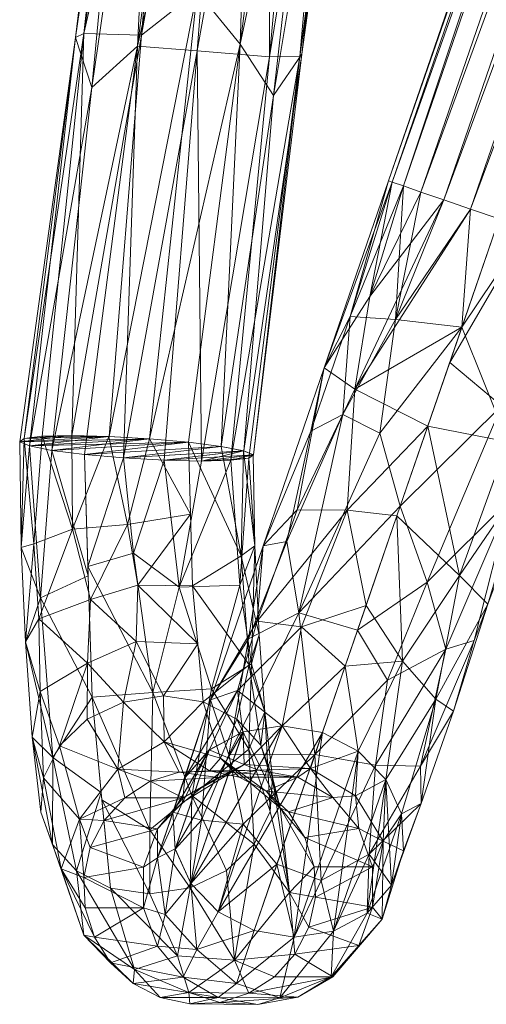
# Model space of a CAD drawing. Header units: millimetres. Extents: x -16752 to -16184, y 4980 to 5533.
# Tile 176 of 256: x -16752 to -16702, y 5088 to 5193. Entities that reach past the tile are written whole.
import ezdxf

# ---------------------------------------------------------------- set-up
doc = ezdxf.new("R2010")
doc.units = ezdxf.units.MM
doc.layers.add('I-FURN', color=30, linetype='Continuous', lineweight=9)

# ---------------------------------------------------------------- blocks, each defined once
blk = doc.blocks.new('2019_EN_Chair_Expormim_T011-U-Fontal - 0_58 x 0_56 x 0_82 m _ 22_75_ x 22_ x 32_25_-141629-_3D_')
at = {"layer": 'I-FURN', "lineweight": 18}
mesh = blk.add_polyface(dxfattribs=at)
corners = [(-190.72, 39.73, 460.94), (-193.78, 40.79, 460.51), (-196.63, 41.77, 459.26), (-199.08, 42.61, 457.28), (-200.95, 43.26, 454.69), (-202.14, 43.66, 451.67), (-202.54, 43.8, 448.44), (-202.14, 43.66, 445.2), (-200.95, 43.26, 442.19), (-199.08, 42.61, 439.6), (-196.63, 41.77, 437.61), (-193.78, 40.79, 436.36), (-190.72, 39.73, 435.94), (-232.69, -82.15, 435.94), (-235.75, -81.1, 436.36), (-238.6, -80.12, 437.61), (-241.05, -79.28, 439.6), (-242.92, -78.63, 442.19), (-244.1, -78.22, 445.2), (-244.51, -78.08, 448.44), (-244.1, -78.22, 451.67), (-242.92, -78.63, 454.69), (-241.05, -79.28, 457.28), (-238.6, -80.12, 459.26), (-235.75, -81.1, 460.51), (-232.69, -82.15, 460.94)]
mesh.append_faces([[corners[k] for k in face] for face in [(20, 5, 19)]], dxfattribs={"vtx0": -1, "vtx1": -1})
mesh.append_faces([[corners[k] for k in face] for face in [(15, 10, 11), (7, 18, 19), (1, 23, 24), (20, 4, 5), (19, 5, 6), (22, 2, 3), (24, 0, 1)]], dxfattribs={"vtx0": -1, "vtx2": -1})
mesh.append_faces([[corners[k] for k in face] for face in [(13, 14, 12)]], dxfattribs={"vtx1": -1})
mesh.append_faces([[corners[k] for k in face] for face in [(14, 15, 11), (17, 18, 7), (15, 16, 10), (11, 12, 14), (6, 7, 19), (9, 10, 16), (7, 8, 17), (20, 21, 4), (22, 23, 2), (1, 2, 23)]], dxfattribs={"vtx1": -1, "vtx2": -1})
mesh.append_faces([[corners[k] for k in face] for face in [(16, 17, 8, 9), (21, 22, 3, 4)]], dxfattribs={"vtx1": -1, "vtx3": -1})
mesh.append_faces([[corners[k] for k in face] for face in [(24, 25, 0)]], dxfattribs={"vtx2": -1})
mesh = blk.add_polyface(dxfattribs=at)
corners = [(-254.83, -20.81, 629.3), (-260.36, -63.49, 627.09), (-265.87, -105.99, 622.55), (-270.03, -105.63, 621.34), (-274.36, -105.39, 621.63), (-278.35, -105.3, 623.37), (-281.49, -105.37, 626.37), (-283.42, -105.6, 630.26), (-283.9, -105.96, 634.57), (-282.87, -106.4, 638.77), (-280.46, -106.87, 642.36), (-276.97, -107.31, 644.91), (-271.32, -63.7, 649.56), (-265.64, -19.9, 651.82), (-269.14, -19.49, 649.29), (-271.57, -19.19, 645.71), (-272.63, -19.02, 641.5), (-272.2, -19.01, 637.18), (-270.32, -19.17, 633.27), (-267.22, -19.47, 630.23), (-263.29, -19.88, 628.45), (-258.98, -20.34, 628.13), (-277.04, -62.37, 632.87), (-270.88, -62.53, 626.93), (-277.96, -62.78, 641.33), (-264.94, -57.83, 626.23), (-276.19, -68.13, 645.78)]
mesh.append_faces([[corners[k] for k in face] for face in [(3, 1, 2)]], dxfattribs={"vtx0": -1})
mesh.append_faces([[corners[k] for k in face] for face in [(7, 22, 6), (9, 24, 8), (4, 25, 3), (5, 23, 4), (20, 23, 19), (15, 26, 14)]], dxfattribs={"vtx0": -1, "vtx1": -1})
mesh.append_faces([[corners[k] for k in face] for face in [(22, 7, 24), (10, 12, 26), (23, 25, 4), (23, 5, 22), (20, 25, 23), (22, 24, 17), (26, 15, 24), (9, 26, 24), (14, 26, 12), (22, 19, 23), (25, 21, 1), (3, 25, 1)]], dxfattribs={"vtx0": -1, "vtx1": -1, "vtx2": -1})
mesh.append_faces([[corners[k] for k in face] for face in [(24, 16, 17), (22, 17, 18), (22, 18, 19)]], dxfattribs={"vtx0": -1, "vtx2": -1})
mesh.append_faces([[corners[k] for k in face] for face in [(13, 14, 12), (0, 1, 21)]], dxfattribs={"vtx1": -1})
mesh.append_faces([[corners[k] for k in face] for face in [(5, 6, 22), (15, 16, 24), (7, 8, 24), (20, 21, 25), (9, 10, 26)]], dxfattribs={"vtx1": -1, "vtx2": -1})
mesh.append_faces([[corners[k] for k in face] for face in [(10, 11, 12)]], dxfattribs={"vtx2": -1})
mesh = blk.add_polyface(dxfattribs=at)
corners = [(-265.64, -19.9, 651.82), (-271.32, -63.7, 649.56), (-276.97, -107.31, 644.91), (-272.81, -107.68, 646.12), (-268.48, -107.92, 645.84), (-264.5, -108.01, 644.09), (-261.35, -107.93, 641.09), (-259.42, -107.71, 637.2), (-258.94, -107.35, 632.89), (-259.97, -106.91, 628.69), (-262.38, -106.44, 625.1), (-265.87, -105.99, 622.55), (-260.36, -63.49, 627.09), (-254.83, -20.81, 629.3), (-251.33, -21.22, 631.83), (-248.9, -21.52, 635.42), (-247.84, -21.69, 639.63), (-248.27, -21.7, 643.95), (-250.15, -21.54, 647.86), (-253.25, -21.24, 650.89), (-257.18, -20.83, 652.68), (-261.49, -20.37, 653), (-257.22, -64.83, 647.32), (-264.96, -64.21, 650.79), (-253.76, -64.56, 635.25), (-253.99, -64.81, 642.17), (-256.79, -68.97, 630.03)]
mesh.append_faces([[corners[k] for k in face] for face in [(14, 12, 13)]], dxfattribs={"vtx0": -1})
mesh.append_faces([[corners[k] for k in face] for face in [(16, 24, 15), (7, 25, 6), (20, 22, 19), (17, 25, 16), (18, 25, 17)]], dxfattribs={"vtx0": -1, "vtx1": -1})
mesh.append_faces([[corners[k] for k in face] for face in [(14, 26, 12), (26, 10, 12), (24, 25, 8), (1, 23, 21), (6, 25, 22), (5, 22, 23), (24, 26, 15), (24, 16, 25), (25, 18, 22), (23, 22, 20), (1, 3, 23), (9, 26, 24)]], dxfattribs={"vtx0": -1, "vtx1": -1, "vtx2": -1})
mesh.append_faces([[corners[k] for k in face] for face in [(23, 4, 5), (25, 7, 8), (22, 5, 6), (23, 20, 21)]], dxfattribs={"vtx0": -1, "vtx2": -1})
mesh.append_faces([[corners[k] for k in face] for face in [(0, 1, 21)]], dxfattribs={"vtx1": -1})
mesh.append_faces([[corners[k] for k in face] for face in [(8, 9, 24), (9, 10, 26), (3, 4, 23), (14, 15, 26), (18, 19, 22)]], dxfattribs={"vtx1": -1, "vtx2": -1})
mesh.append_faces([[corners[k] for k in face] for face in [(10, 11, 12), (1, 2, 3)]], dxfattribs={"vtx2": -1})
mesh = blk.add_polyface(dxfattribs=at)
corners = [(-251.57, -137, 496.83), (-246.9, -123.42, 477.84), (-240.31, -104.28, 465.31), (-232.69, -82.15, 460.94), (-235.75, -81.1, 460.51), (-238.6, -80.12, 459.26), (-241.05, -79.28, 457.28), (-242.92, -78.63, 454.69), (-244.1, -78.22, 451.67), (-244.51, -78.08, 448.44), (-244.1, -78.22, 445.2), (-242.92, -78.63, 442.19), (-241.05, -79.28, 439.6), (-238.6, -80.12, 437.61), (-235.75, -81.1, 436.36), (-232.69, -82.15, 435.94), (-243.25, -112.82, 442), (-252.38, -139.34, 459.36), (-258.86, -158.15, 485.67), (-262.69, -156.16, 486.1), (-265.63, -153.14, 487.14), (-267.31, -149.45, 488.68), (-267.53, -145.52, 490.53), (-266.26, -141.85, 492.47), (-263.66, -138.87, 494.26), (-260.05, -136.93, 495.69), (-255.85, -136.28, 496.58), (-257.89, -117.05, 459.28), (-249.37, -103.04, 443.5), (-248.1, -100.34, 461.17), (-251.37, -98.04, 451.77), (-261.56, -139.37, 467.27), (-258.55, -125.11, 475.12), (-236.67, -93.71, 438.22), (-263.53, -133.5, 473.46), (-243.76, -92.88, 439.15), (-236.67, -93.71, 463.22), (-246.49, -90.45, 456.53), (-256.42, -151.07, 475.76), (-249.13, -129.91, 486.91), (-253.8, -125.71, 480.18), (-260.62, -132.51, 484.98), (-264.48, -146.35, 477.61), (-248.92, -113.27, 469.67), (-260.03, -146.79, 471.04), (-254.09, -124.21, 451.23), (-245.43, -105.02, 440.63), (-254.27, -113.22, 465.71), (-248.61, -92.58, 445.34), (-252.81, -104.81, 448.83), (-243.6, -113.85, 471.57), (-259.46, -126.98, 459.39), (-255.36, -116.6, 451.29), (-247.81, -126.08, 450.68)]
mesh.append_faces([[corners[k] for k in face] for face in [(9, 30, 8), (8, 37, 7), (6, 37, 5), (14, 35, 13), (23, 34, 22), (38, 44, 17), (20, 44, 19), (25, 41, 24), (11, 48, 10), (2, 43, 50)]], dxfattribs={"vtx0": -1, "vtx1": -1})
mesh.append_faces([[corners[k] for k in face] for face in [(35, 28, 48), (46, 28, 35), (34, 31, 42), (30, 9, 48), (33, 35, 14), (30, 48, 49), (37, 8, 30), (30, 27, 47), (42, 22, 34), (29, 36, 4), (52, 45, 51), (29, 5, 37), (47, 32, 43), (35, 48, 11), (40, 43, 32), (41, 34, 23), (34, 41, 32), (32, 41, 40), (20, 42, 44), (27, 34, 32), (26, 40, 41), (40, 26, 39), (27, 51, 34), (30, 29, 37), (1, 43, 40), (45, 17, 31), (44, 42, 31), (2, 29, 43), (43, 29, 47), (17, 44, 31), (19, 44, 38), (51, 45, 31), (45, 28, 46), (33, 46, 35), (45, 46, 16), (30, 47, 29), (27, 32, 47), (49, 48, 28), (52, 28, 45), (27, 30, 49), (34, 51, 31), (52, 27, 49), (27, 52, 51), (28, 52, 49)]], dxfattribs={"vtx0": -1, "vtx1": -1, "vtx2": -1})
mesh.append_faces([[corners[k] for k in face] for face in [(37, 6, 7), (45, 16, 53), (35, 11, 12), (42, 20, 21), (41, 25, 26), (43, 1, 50), (41, 23, 24), (29, 4, 5), (42, 21, 22), (46, 33, 16)]], dxfattribs={"vtx0": -1, "vtx2": -1})
mesh.append_faces([[corners[k] for k in face] for face in [(12, 13, 35), (9, 10, 48), (2, 36, 29), (39, 1, 40), (53, 17, 45)]], dxfattribs={"vtx1": -1, "vtx2": -1})
mesh.append_faces([[corners[k] for k in face] for face in [(14, 15, 33), (26, 0, 39), (36, 3, 4), (38, 18, 19)]], dxfattribs={"vtx2": -1})
mesh = blk.add_polyface(dxfattribs=at)
corners = [(-258.86, -158.15, 485.67), (-252.38, -139.34, 459.36), (-243.25, -112.82, 442), (-232.69, -82.15, 435.94), (-229.63, -83.21, 436.36), (-226.78, -84.19, 437.61), (-224.33, -85.03, 439.6), (-222.45, -85.68, 442.19), (-221.27, -86.09, 445.2), (-220.87, -86.22, 448.44), (-221.27, -86.09, 451.67), (-222.45, -85.68, 454.69), (-224.33, -85.03, 457.28), (-226.78, -84.19, 459.26), (-229.63, -83.21, 460.51), (-232.69, -82.15, 460.94), (-240.31, -104.28, 465.31), (-246.9, -123.42, 477.84), (-251.57, -137, 496.83), (-247.74, -138.98, 496.4), (-244.8, -142.01, 495.36), (-243.12, -145.7, 493.82), (-242.9, -149.63, 491.97), (-244.17, -153.3, 490.03), (-246.77, -156.28, 488.24), (-250.38, -158.22, 486.81), (-254.58, -158.87, 485.92), (-233.89, -123.29, 462.03), (-231.56, -112.16, 447.03), (-231.74, -105.96, 461.17), (-241.07, -140.58, 466.26), (-226.79, -103.39, 451.18), (-232.44, -102.11, 439.94), (-239.44, -133.43, 477.12), (-256.42, -151.07, 475.76), (-226.6, -98.93, 444.1), (-236.67, -93.71, 463.22), (-226.91, -97.18, 456.53), (-241, -144.59, 477.76), (-246.57, -150, 473.92), (-249.13, -129.91, 486.91), (-243, -129.39, 480.25), (-236.91, -120.25, 468.88), (-245.89, -140.49, 460.9), (-238.37, -128.1, 453.43), (-247.81, -126.08, 450.68), (-240.39, -120.94, 446.27), (-237.57, -134.72, 467.59), (-235.37, -127.17, 458.11), (-231.08, -115.78, 454.14), (-229.91, -109.98, 457.45), (-251.71, -152.81, 475.25), (-244.6, -131.41, 452.59), (-237.97, -97.49, 438.97), (-243.6, -113.85, 471.57)]
mesh.append_faces([[corners[k] for k in face] for face in [(16, 29, 36), (5, 32, 4), (23, 38, 22), (24, 39, 23), (2, 46, 45)]], dxfattribs={"vtx0": -1, "vtx1": -1})
mesh.append_faces([[corners[k] for k in face] for face in [(10, 37, 31), (50, 37, 29), (37, 13, 29), (32, 35, 28), (42, 41, 33), (21, 38, 33), (9, 31, 35), (51, 1, 43), (32, 6, 35), (41, 20, 33), (54, 41, 42), (29, 14, 36), (47, 38, 30), (27, 50, 42), (19, 41, 40), (31, 28, 35), (30, 39, 43), (39, 38, 23), (44, 46, 28), (38, 47, 33), (26, 34, 51), (47, 48, 27), (38, 39, 30), (49, 27, 48), (51, 43, 39), (50, 27, 49), (2, 32, 46), (27, 42, 33), (42, 29, 16), (44, 30, 43), (45, 46, 52), (31, 49, 28), (43, 52, 44), (28, 46, 32), (48, 30, 44), (33, 47, 27), (30, 48, 47), (28, 48, 44), (28, 49, 48), (50, 49, 31), (37, 50, 31), (50, 29, 42), (25, 51, 39), (44, 52, 46), (1, 52, 43), (32, 53, 4)]], dxfattribs={"vtx0": -1, "vtx1": -1, "vtx2": -1})
mesh.append_faces([[corners[k] for k in face] for face in [(37, 12, 13), (35, 8, 9), (29, 13, 14), (35, 6, 7), (51, 25, 26), (32, 5, 6), (42, 16, 54), (37, 10, 11), (41, 54, 17), (51, 34, 1), (32, 2, 53)]], dxfattribs={"vtx0": -1, "vtx2": -1})
mesh.append_faces([[corners[k] for k in face] for face in [(3, 4, 53)]], dxfattribs={"vtx1": -1})
mesh.append_faces([[corners[k] for k in face] for face in [(11, 12, 37), (17, 40, 41), (9, 10, 31), (20, 21, 33), (19, 20, 41), (21, 22, 38), (7, 8, 35), (24, 25, 39), (1, 45, 52)]], dxfattribs={"vtx1": -1, "vtx2": -1})
mesh.append_faces([[corners[k] for k in face] for face in [(14, 15, 36), (40, 18, 19), (26, 0, 34)]], dxfattribs={"vtx2": -1})
mesh = blk.add_polyface(dxfattribs=at)
corners = [(-265.88, -106, 622.56), (-265.43, -121.33, 618.66), (-264.32, -133.73, 608.88), (-268.53, -133.1, 607.99), (-272.83, -133.75, 607.92), (-276.69, -135.59, 608.69), (-279.66, -138.41, 610.18), (-281.37, -141.84, 612.21), (-281.63, -145.51, 614.54), (-280.4, -148.96, 616.9), (-277.82, -151.77, 619), (-274.21, -153.61, 620.58), (-276.18, -133.21, 637.9), (-276.97, -107.31, 644.92), (-280.47, -106.87, 642.37), (-282.87, -106.4, 638.78), (-283.9, -105.96, 634.57), (-283.43, -105.6, 630.26), (-281.5, -105.37, 626.37), (-278.35, -105.3, 623.37), (-274.37, -105.39, 621.63), (-270.04, -105.63, 621.34), (-283.29, -127.3, 627.59), (-276.35, -122.8, 618), (-281.67, -122.62, 637.54), (-280.37, -139.66, 629.05), (-282.38, -116.85, 626.41), (-272.37, -114.78, 619.9), (-281.7, -132.61, 618.99), (-271.45, -127.28, 613.61), (-282.56, -137.49, 622.97), (-278.26, -115.29, 621.96), (-276.65, -129.61, 614.02), (-283.74, -117.26, 632.54), (-271.27, -121.26, 617.33), (-276.58, -120.26, 641.41), (-275.19, -143.41, 629.24), (-265.65, -113.67, 620.61), (-281.86, -124.86, 622.98), (-264.88, -127.53, 613.77)]
mesh.append_faces([[corners[k] for k in face] for face in [(37, 21, 0), (36, 10, 11)]], dxfattribs={"vtx0": -1})
mesh.append_faces([[corners[k] for k in face] for face in [(7, 28, 6), (15, 24, 14), (20, 31, 19), (17, 33, 16), (6, 32, 5), (21, 27, 20), (9, 30, 8), (1, 34, 37)]], dxfattribs={"vtx0": -1, "vtx1": -1})
mesh.append_faces([[corners[k] for k in face] for face in [(22, 38, 28), (10, 36, 25), (28, 7, 30), (25, 24, 22), (31, 38, 26), (31, 20, 27), (6, 28, 32), (9, 25, 30), (29, 39, 3), (33, 17, 26), (4, 32, 29), (23, 34, 29), (30, 22, 28), (18, 31, 26), (31, 27, 23), (34, 27, 37), (38, 31, 23), (32, 23, 29), (24, 25, 12), (22, 33, 26), (34, 23, 27), (25, 22, 30), (14, 24, 35), (38, 32, 28), (38, 22, 26), (22, 24, 33), (15, 33, 24), (21, 37, 27), (32, 38, 23), (34, 39, 29)]], dxfattribs={"vtx0": -1, "vtx1": -1, "vtx2": -1})
mesh.append_faces([[corners[k] for k in face] for face in [(25, 9, 10), (31, 18, 19), (30, 7, 8), (32, 4, 5), (33, 15, 16), (29, 3, 4), (24, 12, 35)]], dxfattribs={"vtx0": -1, "vtx2": -1})
mesh.append_faces([[corners[k] for k in face] for face in [(2, 3, 39)]], dxfattribs={"vtx1": -1})
mesh.append_faces([[corners[k] for k in face] for face in [(17, 18, 26), (1, 39, 34), (36, 12, 25)]], dxfattribs={"vtx1": -1, "vtx2": -1})
mesh.append_faces([[corners[k] for k in face] for face in [(35, 13, 14)]], dxfattribs={"vtx2": -1})
mesh = blk.add_polyface(dxfattribs=at)
corners = [(-265.88, -106, 622.56), (-270.04, -105.63, 621.34), (-274.37, -105.39, 621.63), (-278.35, -105.3, 623.37), (-281.5, -105.37, 626.37), (-283.43, -105.6, 630.26), (-283.9, -105.96, 634.57), (-282.87, -106.4, 638.78), (-280.47, -106.87, 642.37), (-276.97, -107.31, 644.92), (-272.81, -107.68, 646.13), (-268.48, -107.92, 645.84), (-264.5, -108.01, 644.09), (-261.35, -107.93, 641.09), (-259.42, -107.71, 637.2), (-258.95, -107.35, 632.9), (-259.98, -106.91, 628.69), (-262.38, -106.44, 625.11)]
mesh.append_faces([[corners[k] for k in face] for face in [(15, 13, 14)]], dxfattribs={"vtx0": -1})
mesh.append_faces([[corners[k] for k in face] for face in [(5, 2, 4), (12, 16, 11), (17, 10, 16), (13, 15, 12)]], dxfattribs={"vtx0": -1, "vtx1": -1})
mesh.append_faces([[corners[k] for k in face] for face in [(2, 5, 6), (1, 6, 7), (0, 7, 8), (6, 1, 2), (7, 0, 1), (17, 9, 10), (9, 17, 0)]], dxfattribs={"vtx0": -1, "vtx2": -1})
mesh.append_faces([[corners[k] for k in face] for face in [(3, 4, 2)]], dxfattribs={"vtx1": -1})
mesh.append_faces([[corners[k] for k in face] for face in [(8, 9, 0), (10, 11, 16), (15, 16, 12)]], dxfattribs={"vtx1": -1, "vtx2": -1})
mesh = blk.add_polyface(dxfattribs=at)
corners = [(-265.87, -105.99, 622.55), (-262.38, -106.44, 625.1), (-259.97, -106.91, 628.69), (-258.94, -107.35, 632.89), (-259.42, -107.71, 637.2), (-261.35, -107.93, 641.09), (-264.5, -108.01, 644.09), (-268.48, -107.92, 645.84), (-272.81, -107.68, 646.12), (-276.97, -107.31, 644.91), (-280.46, -106.87, 642.36), (-282.87, -106.4, 638.77), (-283.9, -105.96, 634.57), (-283.42, -105.6, 630.26), (-281.49, -105.37, 626.37), (-278.35, -105.3, 623.37), (-274.36, -105.39, 621.63), (-270.03, -105.63, 621.34)]
mesh.append_faces([[corners[k] for k in face] for face in [(15, 13, 14)]], dxfattribs={"vtx0": -1})
mesh.append_faces([[corners[k] for k in face] for face in [(7, 3, 6), (2, 8, 1)]], dxfattribs={"vtx0": -1, "vtx1": -1})
mesh.append_faces([[corners[k] for k in face] for face in [(12, 15, 16), (0, 9, 10), (2, 7, 8), (7, 2, 3)]], dxfattribs={"vtx0": -1, "vtx2": -1})
mesh.append_faces([[corners[k] for k in face] for face in [(5, 6, 4)]], dxfattribs={"vtx1": -1})
mesh.append_faces([[corners[k] for k in face] for face in [(12, 13, 15), (11, 12, 16), (10, 11, 17), (16, 17, 11), (17, 0, 10), (8, 9, 1), (3, 4, 6), (0, 1, 9)]], dxfattribs={"vtx1": -1, "vtx2": -1})
mesh = blk.add_polyface(dxfattribs=at)
corners = [(-276.97, -107.31, 644.92), (-276.18, -133.21, 637.9), (-274.21, -153.61, 620.58), (-269.99, -154.24, 621.46), (-265.69, -153.59, 621.54), (-261.82, -151.74, 620.79), (-258.86, -148.91, 619.32), (-257.15, -145.45, 617.29), (-256.91, -141.79, 614.95), (-258.14, -138.36, 612.59), (-260.72, -135.56, 610.48), (-264.32, -133.73, 608.88), (-265.43, -121.33, 618.66), (-265.88, -106, 622.56), (-262.38, -106.44, 625.11), (-259.98, -106.91, 628.69), (-258.95, -107.35, 632.9), (-259.42, -107.71, 637.2), (-261.35, -107.93, 641.09), (-264.5, -108.01, 644.09), (-268.48, -107.92, 645.84), (-272.81, -107.68, 646.13), (-263.43, -132.34, 637.05), (-258.33, -126.57, 627.72), (-275.12, -144.18, 628.58), (-276.61, -119.28, 641.68), (-260.38, -121.26, 637.54), (-266.88, -121.47, 643.13), (-259.44, -138.78, 628.43), (-265.5, -143.71, 631.28), (-260.24, -118.15, 625.47), (-259.4, -129.77, 619.8), (-269.69, -132.73, 639.48), (-257.72, -134.8, 622.05), (-258.79, -117.07, 630.92), (-271.75, -117.86, 644.83), (-259.14, -129.66, 632.2), (-270, -147.38, 629.2)]
mesh.append_faces([[corners[k] for k in face] for face in [(3, 24, 2)]], dxfattribs={"vtx0": -1})
mesh.append_faces([[corners[k] for k in face] for face in [(13, 30, 12), (9, 33, 8), (16, 34, 15), (6, 29, 5), (20, 27, 19), (4, 37, 3)]], dxfattribs={"vtx0": -1, "vtx1": -1})
mesh.append_faces([[corners[k] for k in face] for face in [(7, 33, 28), (23, 33, 31), (3, 37, 24), (33, 9, 31), (31, 12, 30), (33, 23, 36), (37, 4, 29), (32, 27, 35), (29, 6, 28), (30, 23, 31), (36, 23, 34), (30, 34, 23), (27, 26, 18), (36, 22, 28), (1, 37, 32), (25, 35, 21), (27, 22, 26), (29, 28, 22), (34, 17, 26), (32, 22, 27), (36, 34, 26), (29, 22, 32), (15, 34, 30), (32, 35, 25), (20, 35, 27), (22, 36, 26), (33, 36, 28), (32, 37, 29)]], dxfattribs={"vtx0": -1, "vtx1": -1, "vtx2": -1})
mesh.append_faces([[corners[k] for k in face] for face in [(31, 10, 11), (31, 9, 10), (32, 25, 1), (35, 20, 21), (33, 7, 8), (26, 17, 18), (27, 18, 19), (34, 16, 17)]], dxfattribs={"vtx0": -1, "vtx2": -1})
mesh.append_faces([[corners[k] for k in face] for face in [(4, 5, 29), (1, 24, 37), (6, 7, 28), (11, 12, 31), (13, 14, 30), (14, 15, 30)]], dxfattribs={"vtx1": -1, "vtx2": -1})
mesh.append_faces([[corners[k] for k in face] for face in [(21, 0, 25)]], dxfattribs={"vtx2": -1})
mesh = blk.add_polyface(dxfattribs=at)
corners = [(-264.32, -133.73, 608.88), (-262.45, -139.74, 592.41), (-260.47, -141.78, 575.01), (-263.63, -141.08, 574.65), (-266.87, -141.23, 574.28), (-269.96, -142.21, 573.93), (-272.69, -143.97, 573.62), (-274.88, -146.38, 573.37), (-276.37, -149.28, 573.2), (-277.06, -152.47, 573.12), (-276.92, -155.73, 573.14), (-275.93, -158.84, 573.25), (-274.19, -161.59, 573.45), (-271.79, -163.79, 573.72), (-268.91, -165.29, 574.05), (-271.64, -162.32, 598.03), (-274.21, -153.61, 620.58), (-277.82, -151.77, 619), (-280.4, -148.96, 616.9), (-281.63, -145.51, 614.54), (-281.37, -141.84, 612.21), (-279.66, -138.41, 610.18), (-276.69, -135.59, 608.69), (-272.83, -133.75, 607.92), (-268.53, -133.1, 607.99), (-279.48, -151.56, 594.05), (-273.41, -140.9, 591.57), (-277.04, -158.65, 594.08), (-277.53, -146.26, 589.06), (-268.48, -138.01, 595.64)]
mesh.append_faces([[corners[k] for k in face] for face in [(3, 1, 2), (17, 15, 16)]], dxfattribs={"vtx0": -1})
mesh.append_faces([[corners[k] for k in face] for face in [(13, 27, 12), (10, 25, 9), (7, 28, 6), (24, 29, 23), (20, 25, 19), (5, 26, 4), (11, 25, 10)]], dxfattribs={"vtx0": -1, "vtx1": -1})
mesh.append_faces([[corners[k] for k in face] for face in [(15, 27, 13), (27, 15, 17), (28, 26, 6), (23, 29, 26), (11, 27, 25), (28, 9, 25), (26, 29, 4), (29, 1, 3), (28, 25, 20), (28, 21, 26), (27, 18, 25)]], dxfattribs={"vtx0": -1, "vtx1": -1, "vtx2": -1})
mesh.append_faces([[corners[k] for k in face] for face in [(27, 11, 12), (29, 3, 4), (28, 20, 21), (29, 0, 1), (26, 21, 22)]], dxfattribs={"vtx0": -1, "vtx2": -1})
mesh.append_faces([[corners[k] for k in face] for face in [(22, 23, 26), (7, 8, 28), (18, 19, 25), (17, 18, 27), (24, 0, 29), (8, 9, 28), (5, 6, 26)]], dxfattribs={"vtx1": -1, "vtx2": -1})
mesh.append_faces([[corners[k] for k in face] for face in [(13, 14, 15)]], dxfattribs={"vtx2": -1})
mesh = blk.add_polyface(dxfattribs=at)
corners = [(-274.21, -153.61, 620.58), (-271.64, -162.32, 598.03), (-268.91, -165.29, 574.05), (-265.74, -165.99, 574.41), (-262.51, -165.84, 574.78), (-259.42, -164.85, 575.13), (-256.68, -163.09, 575.44), (-254.5, -160.68, 575.69), (-253.01, -157.78, 575.86), (-252.31, -154.59, 575.94), (-252.46, -151.33, 575.92), (-253.44, -148.22, 575.81), (-255.19, -145.48, 575.61), (-257.59, -143.28, 575.34), (-260.47, -141.78, 575.01), (-262.45, -139.74, 592.41), (-264.32, -133.73, 608.88), (-260.72, -135.56, 610.48), (-258.14, -138.36, 612.59), (-256.91, -141.79, 614.95), (-257.15, -145.45, 617.29), (-258.86, -148.91, 619.32), (-261.82, -151.74, 620.79), (-265.69, -153.59, 621.54), (-269.99, -154.24, 621.46), (-260.95, -161.31, 598.91), (-255.09, -154.08, 597.24), (-256.08, -145.05, 594.48), (-267.03, -160.86, 606.09), (-265.85, -164.76, 590.32)]
mesh.append_faces([[corners[k] for k in face] for face in [(17, 15, 16)]], dxfattribs={"vtx0": -1})
mesh.append_faces([[corners[k] for k in face] for face in [(11, 27, 10), (12, 27, 11), (8, 26, 7), (20, 26, 19), (1, 28, 0)]], dxfattribs={"vtx0": -1, "vtx1": -1})
mesh.append_faces([[corners[k] for k in face] for face in [(26, 25, 7), (27, 26, 10), (25, 29, 5), (13, 15, 27), (17, 27, 15), (27, 19, 26), (21, 25, 26), (23, 28, 25), (29, 25, 28), (29, 28, 1)]], dxfattribs={"vtx0": -1, "vtx1": -1, "vtx2": -1})
mesh.append_faces([[corners[k] for k in face] for face in [(29, 3, 4), (29, 4, 5), (25, 21, 22), (25, 5, 6), (28, 24, 0), (27, 18, 19), (26, 20, 21), (29, 1, 2), (26, 9, 10)]], dxfattribs={"vtx0": -1, "vtx2": -1})
mesh.append_faces([[corners[k] for k in face] for face in [(8, 9, 26), (2, 3, 29), (6, 7, 25), (23, 24, 28), (17, 18, 27), (12, 13, 27), (22, 23, 25)]], dxfattribs={"vtx1": -1, "vtx2": -1})
mesh.append_faces([[corners[k] for k in face] for face in [(13, 14, 15)]], dxfattribs={"vtx2": -1})
mesh = blk.add_polyface(dxfattribs=at)
corners = [(-254.2, -141.78, 519.89), (-252.85, -140.83, 508.06), (-251.57, -137, 496.83), (-255.85, -136.28, 496.58), (-260.04, -136.93, 495.69), (-263.66, -138.86, 494.26), (-266.26, -141.85, 492.47), (-267.53, -145.52, 490.54), (-267.31, -149.44, 488.68), (-265.63, -153.14, 487.14), (-262.69, -156.16, 486.1), (-258.86, -158.15, 485.67), (-260.73, -163.8, 502.1), (-262.69, -165.29, 519.4), (-266.43, -163.12, 518.94), (-269.2, -159.8, 518.56), (-270.68, -155.73, 518.31), (-270.68, -151.38, 518.22), (-269.2, -147.3, 518.3), (-266.43, -143.97, 518.55), (-262.69, -141.79, 518.92), (-258.44, -141.03, 519.39), (-266.51, -144.47, 505.55), (-268.35, -156.45, 502.75), (-259.94, -140.42, 507.25), (-264.97, -160.16, 498.86), (-269.18, -150.39, 505.06)]
mesh.append_faces([[corners[k] for k in face] for face in [(3, 1, 2), (14, 12, 13)]], dxfattribs={"vtx0": -1})
mesh.append_faces([[corners[k] for k in face] for face in [(19, 22, 18)]], dxfattribs={"vtx0": -1, "vtx1": -1})
mesh.append_faces([[corners[k] for k in face] for face in [(14, 25, 12), (23, 26, 8), (9, 25, 23), (22, 24, 5), (16, 26, 23), (26, 22, 6), (25, 15, 23), (26, 18, 22), (22, 19, 24), (1, 24, 21), (3, 24, 1)]], dxfattribs={"vtx0": -1, "vtx1": -1, "vtx2": -1})
mesh.append_faces([[corners[k] for k in face] for face in [(25, 9, 10), (25, 10, 11), (26, 7, 8), (24, 3, 4), (25, 14, 15), (24, 19, 20), (24, 4, 5)]], dxfattribs={"vtx0": -1, "vtx2": -1})
mesh.append_faces([[corners[k] for k in face] for face in [(11, 12, 25), (5, 6, 22), (6, 7, 26), (15, 16, 23), (17, 18, 26), (16, 17, 26), (8, 9, 23), (20, 21, 24)]], dxfattribs={"vtx1": -1, "vtx2": -1})
mesh.append_faces([[corners[k] for k in face] for face in [(21, 0, 1)]], dxfattribs={"vtx2": -1})
mesh = blk.add_polyface(dxfattribs=at)
corners = [(-251.57, -137, 496.83), (-255.85, -136.28, 496.58), (-260.05, -136.93, 495.69), (-263.66, -138.87, 494.26), (-266.26, -141.85, 492.47), (-267.53, -145.52, 490.53), (-267.31, -149.45, 488.68), (-265.63, -153.14, 487.14), (-262.69, -156.16, 486.1), (-258.86, -158.15, 485.67), (-254.58, -158.87, 485.92), (-250.38, -158.22, 486.81), (-246.77, -156.28, 488.24), (-244.17, -153.3, 490.03), (-242.9, -149.63, 491.97), (-243.12, -145.7, 493.82), (-244.8, -142.01, 495.36), (-247.74, -138.98, 496.4)]
mesh.append_faces([[corners[k] for k in face] for face in [(15, 13, 14)]], dxfattribs={"vtx0": -1})
mesh.append_faces([[corners[k] for k in face] for face in [(6, 3, 5), (13, 15, 12), (0, 10, 17), (10, 0, 9)]], dxfattribs={"vtx0": -1, "vtx1": -1})
mesh.append_faces([[corners[k] for k in face] for face in [(2, 6, 7), (1, 7, 8), (6, 2, 3), (7, 1, 2), (17, 10, 11), (12, 15, 16)]], dxfattribs={"vtx0": -1, "vtx2": -1})
mesh.append_faces([[corners[k] for k in face] for face in [(4, 5, 3)]], dxfattribs={"vtx1": -1})
mesh.append_faces([[corners[k] for k in face] for face in [(0, 1, 8), (8, 9, 0), (11, 12, 16), (16, 17, 11)]], dxfattribs={"vtx1": -1, "vtx2": -1})
mesh = blk.add_polyface(dxfattribs=at)
corners = [(-251.57, -137, 496.83), (-247.74, -138.98, 496.4), (-244.8, -142.01, 495.36), (-243.12, -145.7, 493.82), (-242.9, -149.63, 491.97), (-244.17, -153.3, 490.03), (-246.77, -156.28, 488.24), (-250.38, -158.22, 486.81), (-254.58, -158.86, 485.92), (-258.86, -158.15, 485.67), (-262.69, -156.16, 486.1), (-265.63, -153.14, 487.14), (-267.31, -149.44, 488.68), (-267.53, -145.52, 490.54), (-266.26, -141.85, 492.47), (-263.66, -138.86, 494.26), (-260.04, -136.93, 495.69), (-255.85, -136.28, 496.58)]
mesh.append_faces([[corners[k] for k in face] for face in [(15, 13, 14)]], dxfattribs={"vtx0": -1})
mesh.append_faces([[corners[k] for k in face] for face in [(13, 15, 12), (6, 2, 5), (1, 8, 0), (9, 0, 8)]], dxfattribs={"vtx0": -1, "vtx1": -1})
mesh.append_faces([[corners[k] for k in face] for face in [(10, 17, 0), (0, 9, 10), (2, 6, 7), (7, 1, 2)]], dxfattribs={"vtx0": -1, "vtx2": -1})
mesh.append_faces([[corners[k] for k in face] for face in [(4, 5, 3)]], dxfattribs={"vtx1": -1})
mesh.append_faces([[corners[k] for k in face] for face in [(11, 12, 16), (10, 11, 17), (15, 16, 12), (16, 17, 11), (7, 8, 1), (2, 3, 5)]], dxfattribs={"vtx1": -1, "vtx2": -1})
mesh = blk.add_polyface(dxfattribs=at)
corners = [(-262.69, -165.29, 519.4), (-260.73, -163.8, 502.1), (-258.86, -158.15, 485.67), (-254.58, -158.86, 485.92), (-250.38, -158.22, 486.81), (-246.77, -156.28, 488.24), (-244.17, -153.3, 490.03), (-242.9, -149.63, 491.97), (-243.12, -145.7, 493.82), (-244.8, -142.01, 495.36), (-247.74, -138.98, 496.4), (-251.57, -137, 496.83), (-252.85, -140.83, 508.06), (-254.2, -141.78, 519.89), (-250.46, -143.94, 520.36), (-247.69, -147.26, 520.75), (-246.22, -151.33, 521), (-246.21, -155.67, 521.09), (-247.69, -159.76, 521), (-250.46, -163.09, 520.75), (-254.2, -165.27, 520.37), (-258.45, -166.03, 519.9), (-250.63, -163.08, 503.5), (-245.17, -156.92, 505.52), (-245.07, -148.61, 507.35), (-256.11, -165.33, 507.26), (-248.02, -143.76, 507.59)]
mesh.append_faces([[corners[k] for k in face] for face in [(7, 23, 6), (9, 24, 8), (4, 25, 3), (0, 25, 21), (10, 26, 9), (15, 26, 14)]], dxfattribs={"vtx0": -1, "vtx1": -1})
mesh.append_faces([[corners[k] for k in face] for face in [(23, 7, 24), (10, 12, 26), (4, 22, 25), (23, 22, 5), (9, 26, 24), (14, 26, 12), (15, 24, 26), (23, 24, 17), (23, 19, 22), (3, 25, 1), (20, 25, 22)]], dxfattribs={"vtx0": -1, "vtx1": -1, "vtx2": -1})
mesh.append_faces([[corners[k] for k in face] for face in [(22, 4, 5), (24, 15, 16), (24, 16, 17), (22, 19, 20), (25, 0, 1), (23, 18, 19)]], dxfattribs={"vtx0": -1, "vtx2": -1})
mesh.append_faces([[corners[k] for k in face] for face in [(5, 6, 23), (7, 8, 24), (17, 18, 23), (20, 21, 25)]], dxfattribs={"vtx1": -1, "vtx2": -1})
mesh.append_faces([[corners[k] for k in face] for face in [(1, 2, 3), (10, 11, 12), (12, 13, 14)]], dxfattribs={"vtx2": -1})
mesh = blk.add_polyface(dxfattribs=at)
corners = [(-254.2, -141.78, 519.89), (-258.44, -141.03, 519.39), (-262.69, -141.79, 518.92), (-266.43, -143.97, 518.55), (-269.2, -147.3, 518.3), (-270.68, -151.38, 518.22), (-270.68, -155.73, 518.31), (-269.2, -159.8, 518.56), (-266.43, -163.12, 518.94), (-262.69, -165.29, 519.4), (-268.91, -165.29, 574.05), (-271.79, -163.79, 573.72), (-274.19, -161.59, 573.45), (-275.93, -158.84, 573.25), (-276.92, -155.73, 573.14), (-277.06, -152.47, 573.12), (-276.37, -149.28, 573.2), (-274.88, -146.38, 573.37), (-272.69, -143.97, 573.62), (-269.96, -142.21, 573.93), (-266.87, -141.23, 574.28), (-263.63, -141.08, 574.65), (-260.47, -141.78, 575.01)]
mesh.append_faces([[corners[k] for k in face] for face in [(0, 21, 22)]], dxfattribs={"vtx0": -1})
mesh.append_faces([[corners[k] for k in face] for face in [(9, 11, 8), (8, 12, 7), (6, 15, 5), (1, 21, 0)]], dxfattribs={"vtx0": -1, "vtx1": -1})
mesh.append_faces([[corners[k] for k in face] for face in [(7, 12, 13), (5, 15, 16), (6, 14, 15), (4, 16, 17), (3, 17, 18), (19, 2, 3), (1, 20, 21), (16, 4, 5)]], dxfattribs={"vtx0": -1, "vtx2": -1})
mesh.append_faces([[corners[k] for k in face] for face in [(11, 12, 8), (13, 14, 6), (6, 7, 13), (19, 20, 2), (18, 19, 3), (3, 4, 17), (1, 2, 20)]], dxfattribs={"vtx1": -1, "vtx2": -1})
mesh.append_faces([[corners[k] for k in face] for face in [(9, 10, 11)]], dxfattribs={"vtx2": -1})
mesh = blk.add_polyface(dxfattribs=at)
corners = [(-262.69, -165.29, 519.4), (-258.45, -166.03, 519.9), (-254.2, -165.27, 520.37), (-250.46, -163.09, 520.75), (-247.69, -159.76, 521), (-246.21, -155.67, 521.09), (-246.22, -151.33, 521), (-247.69, -147.26, 520.75), (-250.46, -143.94, 520.36), (-254.2, -141.78, 519.89), (-260.47, -141.78, 575.01), (-257.59, -143.28, 575.34), (-255.19, -145.48, 575.61), (-253.44, -148.22, 575.81), (-252.46, -151.33, 575.92), (-252.31, -154.59, 575.94), (-253.01, -157.78, 575.86), (-254.5, -160.68, 575.69), (-256.68, -163.09, 575.44), (-259.42, -164.85, 575.13), (-262.51, -165.84, 574.78), (-265.74, -165.99, 574.41), (-268.91, -165.29, 574.05)]
mesh.append_faces([[corners[k] for k in face] for face in [(6, 15, 5), (17, 4, 16), (18, 3, 17), (4, 17, 3), (3, 19, 2)]], dxfattribs={"vtx0": -1, "vtx1": -1})
mesh.append_faces([[corners[k] for k in face] for face in [(7, 12, 13), (12, 7, 8), (5, 15, 16), (6, 14, 15), (2, 19, 20), (1, 20, 21), (21, 0, 1), (16, 4, 5)]], dxfattribs={"vtx0": -1, "vtx2": -1})
mesh.append_faces([[corners[k] for k in face] for face in [(11, 12, 8), (13, 14, 6), (8, 9, 11), (6, 7, 13), (18, 19, 3), (1, 2, 20)]], dxfattribs={"vtx1": -1, "vtx2": -1})
mesh.append_faces([[corners[k] for k in face] for face in [(9, 10, 11), (21, 22, 0)]], dxfattribs={"vtx2": -1})

msp = doc.modelspace()

# ---------------------------------------------------------------- block references
at = {"layer": 'I-FURN', "lineweight": 18}
msp.add_blockref('2019_EN_Chair_Expormim_T011-U-Fontal - 0_58 x 0_56 x 0_82 m _ 22_75_ x 22_ x 32_25_-141629-_3D_', (-16467.7, 5253.59), dxfattribs=at)

doc.saveas('drawing.dxf')
